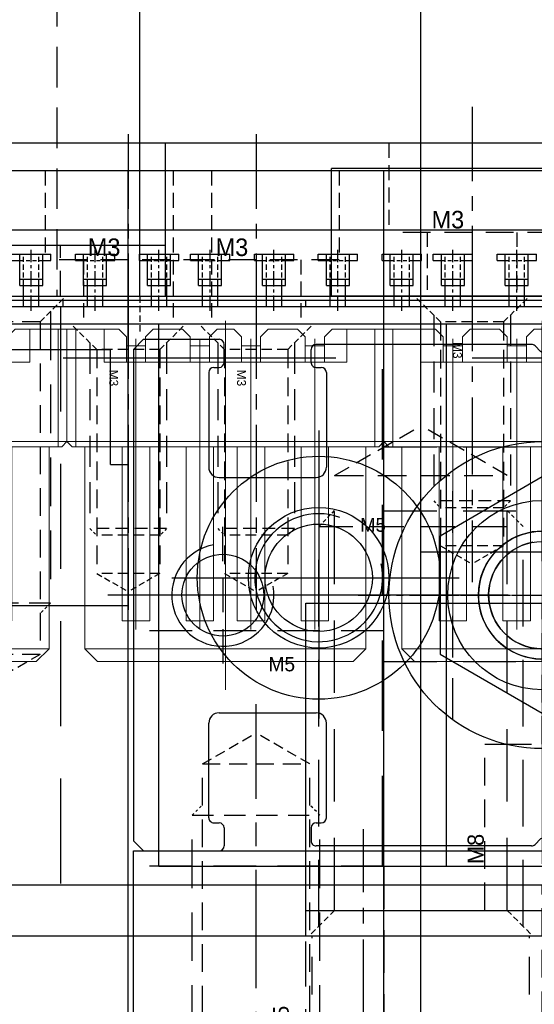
# Model space of a CAD drawing. Header units: millimetres. Extents: x -1657 to 8845, y -11980 to 3013.
# Tile 10 of 256: x 232 to 252, y -924 to -886. Entities that reach past the tile are written whole.
import ezdxf

# ---------------------------------------------------------------- set-up
doc = ezdxf.new("R2010")
doc.units = ezdxf.units.MM
doc.linetypes.add('CENTER', pattern=[2, 1.25, -0.25, 0.25, -0.25])
doc.linetypes.add('DASHED', pattern=[0.75, 0.5, -0.25])
for name, color, linetype in [('01', 6, 'Continuous'), ('图层1', 5, 'Continuous'), ('图层10', 192, 'Continuous'), ('图层14', 143, 'Continuous'), ('图层16', 81, 'Continuous'), ('图层17', 150, 'Continuous'), ('图层18', 224, 'Continuous'), ('图层19', 51, 'Continuous'), ('图层2', 2, 'Continuous'), ('图层3', 6, 'Continuous'), ('图层34', 132, 'Continuous'), ('图层37', 21, 'Continuous'), ('图层4', 241, 'Continuous'), ('图层48', 244, 'Continuous'), ('图层6', 151, 'Continuous'), ('图层7', 71, 'Continuous'), ('图层9', 32, 'Continuous'), ('导柱', 252, 'Continuous'), ('错位', 252, 'Continuous')]:
    doc.layers.add(name, color=color, linetype=linetype)

# ---------------------------------------------------------------- blocks, each defined once
blk = doc.blocks.new('90C6')
at = {"color": 1, "lineweight": 9, "ltscale": 0.03}
for p, q in [((-3.875, -13.445), (-3.875, 0.976)), ((-7.375, 0.266), (-7.375, -11.093)), ((-4.875, 0.266), (-4.875, -11.093)), ((-2.875, 0.266), (-2.875, -11.093)), ((-0.375, 0.266), (-0.375, -11.093))]:
    blk.add_line(p, q, dxfattribs=at)
at = {"color": 7, "linetype": 'Continuous', "lineweight": 15}
for p, q in [((-10.075, 0.65), (-9.725, 0.65)), ((-10.075, -3.75), (-10.075, 0.65)), ((-8.625, 0.65), (-9.725, 0.65)), ((-9.725, 0.65), (-9.725, -3.75)), ((-8.05, 0.65), (-8.625, 0.65)), ((-8.625, -0.65), (-8.625, 0.65)), ((-7.75, 0.35), (-8.05, 0.65)), ((-6.7, 0.65), (-7, 0.35)), ((-5.55, 0.65), (-6.7, 0.65)), ((-5.25, 0.35), (-5.55, 0.65)), ((-4.2, 0.65), (-4.5, 0.35)), ((-3.55, 0.65), (-4.2, 0.65)), ((-3.25, 0.35), (-3.55, 0.65)), ((-2.2, 0.65), (-2.5, 0.35)), ((-1.05, 0.65), (-2.2, 0.65)), ((-0.75, 0.35), (-1.05, 0.65)), ((0.3, 0.65), (0, 0.35)), ((0.875, 0.65), (0.3, 0.65)), ((0.875, -0.65), (0.875, 0.65)), ((1.975, 0.65), (0.875, 0.65)), ((1.975, 0.65), (2.325, 0.65)), ((1.975, -3.75), (1.975, 0.65)), ((2.325, 0.65), (2.325, -3.75)), ((-7.75, 0.35), (-7.75, -0.65)), ((-7.75, 0), (-7, 0)), ((-7, -0.65), (-7, 0.35)), ((-5.25, 0.35), (-5.25, -0.65)), ((-5.25, 0), (-4.5, 0)), ((-4.5, -0.65), (-4.5, 0.35)), ((-3.25, -0.65), (-3.25, 0.35)), ((-2.5, 0), (-3.25, 0)), ((-2.5, 0.35), (-2.5, -0.65)), ((-0.75, -0.65), (-0.75, 0.35)), ((0, 0), (-0.75, 0)), ((0, 0.35), (0, -0.65)), ((-8.625, -0.65), (0.875, -0.65)), ((-10.075, -3.75), (-9.875, -3.95)), ((-10.075, -3.75), (-9.725, -3.75)), ((-9.725, -3.75), (-9.725, -3.95)), ((-9.725, -3.75), (1.975, -3.75)), ((1.975, -3.75), (1.975, -3.95)), ((1.975, -3.75), (2.325, -3.75)), ((2.325, -3.75), (2.125, -3.95)), ((-9.725, -3.95), (-9.875, -3.95)), ((1.975, -3.95), (-9.725, -3.95)), ((-9.375, -11.85), (-9.375, -3.95)), ((-7.915, -3.95), (-7.915, -10.75)), ((-6.835, -10.75), (-6.835, -3.95)), ((-5.415, -3.95), (-5.415, -10.75)), ((-4.335, -10.75), (-4.335, -3.95)), ((-3.415, -10.75), (-3.415, -3.95)), ((-2.335, -3.95), (-2.335, -10.75)), ((-0.915, -10.75), (-0.915, -3.95)), ((0.165, -3.95), (0.165, -10.75)), ((1.625, -11.85), (1.625, -3.95)), ((2.125, -3.95), (1.975, -3.95)), ((-6.835, -10.75), (-7.915, -10.75)), ((-4.335, -10.75), (-5.415, -10.75)), ((-2.335, -10.75), (-3.415, -10.75)), ((0.165, -10.75), (-0.915, -10.75)), ((-8.875, -12.35), (-9.375, -11.85)), ((-9.375, -11.85), (1.625, -11.85)), ((1.125, -12.35), (1.625, -11.85)), ((1.125, -12.35), (-8.875, -12.35))]:
    blk.add_line(p, q, dxfattribs=at)
blk = doc.blocks.new('3F')
at = {"color": 4, "linetype": 'DASHED', "ltscale": 0.471405}
for p, q in [((1, 1.237), (0, 2.237)), ((1, -1.237), (0, -2.237))]:
    blk.add_line(p, q, dxfattribs=at)
at = {"color": 4, "linetype": 'DASHED', "ltscale": 2.420833}
for p, q in [((0.738, 1.5), (8, 1.5)), ((0.738, -1.5), (8, -1.5))]:
    blk.add_line(p, q, dxfattribs=at)
at = {"color": 4, "linetype": 'DASHED', "ltscale": 1.458333}
for p, q in [((1, 1.237), (9.75, 1.237)), ((1, -1.237), (9.75, -1.237))]:
    blk.add_line(p, q, dxfattribs=at)
at = {"color": 4, "linetype": 'DASHED', "ltscale": 0.825}
for p, q in [((1, 1.237), (1, -1.237)), ((8.262, 1.237), (8.262, -1.237)), ((9.75, 1.237), (9.75, -1.237))]:
    blk.add_line(p, q, dxfattribs=at)
at = {"color": 4, "linetype": 'DASHED', "ltscale": 0.123744}
for p, q in [((8, 1.5), (8.262, 1.237)), ((8, -1.5), (8.262, -1.237))]:
    blk.add_line(p, q, dxfattribs=at)
at = {"color": 4, "linetype": 'DASHED'}
blk.add_line((8, 1.5), (8, -1.5), dxfattribs=at)
at = {"color": 4, "linetype": 'DASHED', "ltscale": 0.476314}
for p in [(9.75, 1.237), (9.75, -1.237)]:
    blk.add_line(p, (10.464, 0), dxfattribs=at)
at = {"color": 1, "linetype": 'CENTER', "ltscale": 2.408031}
blk.add_line((-0.867, 0), (11.173, 0), dxfattribs=at)
at = {"linetype": 'DASHED'}
blk.add_text('M3', height=0.3465, dxfattribs=at).set_placement((1.789, -0.745))
blk = doc.blocks.new('D46D')
at = {"layer": '图层4', "color": 1, "linetype": 'CENTER', "ltscale": 2.329099}
blk.add_line((0, 0), (0, -9.027), dxfattribs=at)
at = {"layer": '图层4', "color": 4, "linetype": 'DASHED', "ltscale": 1.166667}
for p, q in [((-3.25, -1.411), (-3.25, -4.911)), ((3.25, -1.411), (3.25, -4.911))]:
    blk.add_line(p, q, dxfattribs=at)
at = {"layer": '图层4', "color": 4, "linetype": 'DASHED', "ltscale": 2.166667}
blk.add_line((3.25, -4.911), (-3.25, -4.911), dxfattribs=at)
at = {"layer": '图层4', "color": 4, "linetype": 'DASHED', "ltscale": 1.125}
for p, q in [((-1.75, -4.911), (-1.75, -7.411)), ((1.75, -4.911), (1.75, -7.411))]:
    blk.add_line(p, q, dxfattribs=at)
at = {"layer": '图层4', "linetype": 'DASHED', "ltscale": 3}
blk.add_text('M3', height=0.6863, dxfattribs=at).set_placement((-1.582, -4.757))
blk = doc.blocks.new('5F')
at = {"color": 4, "linetype": 'DASHED', "ltscale": 0.471405}
for p, q in [((1, 2.1), (0, 3.1)), ((1, -2.1), (0, -3.1))]:
    blk.add_line(p, q, dxfattribs=at)
at = {"color": 4, "linetype": 'DASHED', "ltscale": 3.8}
for p, q in [((0.6, 2.5), (12, 2.5)), ((0.6, -2.5), (12, -2.5))]:
    blk.add_line(p, q, dxfattribs=at)
at = {"color": 4, "linetype": 'DASHED', "ltscale": 0.188562}
for p, q in [((12, 2.5), (12.4, 2.1)), ((12, -2.5), (12.4, -2.1))]:
    blk.add_line(p, q, dxfattribs=at)
at = {"color": 4, "linetype": 'DASHED', "ltscale": 1.666667}
blk.add_line((12, 2.5), (12, -2.5), dxfattribs=at)
at = {"color": 4, "linetype": 'DASHED', "ltscale": 1.4}
for p, q in [((1, 2.1), (1, -2.1)), ((14, 2.1), (14, -2.1))]:
    blk.add_line(p, q, dxfattribs=at)
at = {"color": 4, "linetype": 'DASHED', "ltscale": 2.166667}
for p, q in [((1, 2.1), (14, 2.1)), ((1, -2.1), (14, -2.1))]:
    blk.add_line(p, q, dxfattribs=at)
at = {"color": 4, "linetype": 'DASHED', "ltscale": 0.80829}
for p in [(14, 2.1), (14, -2.1)]:
    blk.add_line(p, (15.212, 0), dxfattribs=at)
at = {"color": 1, "linetype": 'CENTER', "ltscale": 3.699214}
blk.add_line((-2.156, 0), (16.34, 0), dxfattribs=at)
blk.add_text('M5', height=0.6063).set_placement((3.422, -1.275))
blk = doc.blocks.new('5C')
at = {"color": 1, "linetype": 'CENTER'}
for p, q in [((0, 4.5), (0, -4.5)), ((-4.5, 0), (4.5, 0))]:
    blk.add_line(p, q, dxfattribs=at)
blk.add_circle((0, 0), 2.1)
at = {"color": 2, "linetype": 'Continuous'}
blk.add_arc((0, 0), 2.5, 70.7735, 12.493, dxfattribs=at)
blk.add_text('M5', height=0.54).set_placement((1.623, 1.797))
blk = doc.blocks.new('D683')
at = {"layer": '错位'}
for p, q in [((-9.1, -11.117), (-9.1, 4.55)), ((-19.1, 3.15), (-18.7, 3.55)), ((-18.7, 3.55), (0.5, 3.55)), ((0.5, 3.55), (0.9, 3.15)), ((-19.1, 3.15), (-19.1, 0.2)), ((0.9, 3.15), (0.9, 0.2)), ((-18, 0.4), (-18, 0.2)), ((-17.8, 0.6), (-14.1, 0.6)), ((-0.4, 0.6), (-4.1, 0.6)), ((-0.2, 0.4), (-0.2, 0.2)), ((-18.2, 0), (-18.9, 0)), ((-13.7, 0.2), (-13.7, -3.6)), ((-10.433, 0.05), (-11.767, 0.05)), ((-9.767, 0.05), (-8.433, 0.05)), ((-7.767, 0.05), (-6.433, 0.05)), ((-4.5, 0.2), (-4.5, -3.6)), ((0, 0), (0.7, 0)), ((-18.2, -3.4), (-18.7, -3.4)), ((0, -3.4), (0.5, -3.4)), ((-18.9, -12.026), (-18.9, -3.6)), ((-18, -3.6), (-18, -3.8)), ((-0.2, -3.6), (-0.2, -3.8)), ((0.7, -12.026), (0.7, -3.6)), ((-17.8, -4), (-14.1, -4)), ((-0.4, -4), (-4.1, -4)), ((-9.1, -13.117), (-9.1, -11.783)), ((-18.629, -12.379), (-18.841, -12.167)), ((0.429, -12.379), (0.641, -12.167)), ((-10.433, -12.45), (-19.6, -12.45)), ((-18.629, -12.521), (-18.841, -12.733)), ((-9.767, -12.45), (-8.433, -12.45)), ((-7.767, -12.45), (1.4, -12.45)), ((0.429, -12.521), (0.641, -12.733)), ((-18.9, -12.874), (-18.9, -21.3)), ((0.7, -12.874), (0.7, -21.3)), ((-9.1, -13.783), (-9.1, -29.45)), ((-18, -21.3), (-18, -21.1)), ((-17.8, -20.9), (-14.1, -20.9)), ((-0.4, -20.9), (-4.1, -20.9)), ((-0.2, -21.3), (-0.2, -21.1)), ((-18.2, -21.5), (-18.7, -21.5)), ((-13.7, -25.1), (-13.7, -21.3)), ((-4.5, -25.1), (-4.5, -21.3)), ((0, -21.5), (0.5, -21.5)), ((-18.2, -24.9), (-18.9, -24.9)), ((-10.433, -24.95), (-11.767, -24.95)), ((-9.767, -24.95), (-8.433, -24.95)), ((-7.767, -24.95), (-6.433, -24.95)), ((0, -24.9), (0.7, -24.9)), ((-19.1, -28.05), (-19.1, -25.1)), ((-18, -25.3), (-18, -25.1)), ((-0.2, -25.3), (-0.2, -25.1)), ((0.9, -28.05), (0.9, -25.1)), ((-17.8, -25.5), (-14.1, -25.5)), ((-0.4, -25.5), (-4.1, -25.5)), ((-18.7, -28.45), (-19.1, -28.05)), ((0.9, -28.05), (0.5, -28.45)), ((-18.7, -28.45), (0.5, -28.45))]:
    blk.add_line(p, q, dxfattribs=at)
blk.add_lwpolyline([(-11.409, -16.45), (-6.791, -16.45), (-4.481, -12.45), (-6.791, -8.45), (-11.409, -8.45), (-13.719, -12.45)], close=True, dxfattribs=at)
for centre, radius in [((-9.1, 0.05), 1.6), ((-9.1, -12.45), 3.7), ((-9.1, -12.45), 2.5), ((-9.1, -24.95), 1.6)]:
    blk.add_circle(centre, radius, dxfattribs=at)
for centre, radius, start, end in [((-9.1, 0.05), 2, 190, 100), ((-17.8, 0.4), 0.2, 90, 180), ((-14.1, 0.2), 0.4, 0, 90), ((-4.1, 0.2), 0.4, 90, 180), ((-0.4, 0.4), 0.2, 0, 90), ((-18.9, 0.2), 0.2, 180, 270), ((-18.2, 0.2), 0.2, 270, 0), ((0, 0.2), 0.2, 180, 270), ((0.7, 0.2), 0.2, 270, 0), ((-18.7, -3.6), 0.2, 90, 180), ((-18.2, -3.6), 0.2, 0, 90), ((0, -3.6), 0.2, 90, 180), ((0.5, -3.6), 0.2, 0, 90), ((-17.8, -3.8), 0.2, 180, 270), ((-14.1, -3.6), 0.4, 270, 0), ((-4.1, -3.6), 0.4, 180, 270), ((-0.4, -3.8), 0.2, 270, 0), ((-9.1, -12.45), 2.1, 190, 100), ((-18.7, -12.026), 0.2, 180, 225), ((0.5, -12.026), 0.2, 315, 0), ((-18.7, -12.45), 0.1, 315, 45), ((0.5, -12.45), 0.1, 135, 225), ((-18.7, -12.874), 0.2, 135, 180), ((0.5, -12.874), 0.2, 0, 45), ((-17.8, -21.1), 0.2, 90, 180), ((-14.1, -21.3), 0.4, 0, 90), ((-4.1, -21.3), 0.4, 90, 180), ((-0.4, -21.1), 0.2, 0, 90), ((-18.7, -21.3), 0.2, 180, 270), ((-18.2, -21.3), 0.2, 270, 0), ((0, -21.3), 0.2, 180, 270), ((0.5, -21.3), 0.2, 270, 0), ((-9.1, -24.95), 2, 190, 100), ((-18.9, -25.1), 0.2, 90, 180), ((-18.2, -25.1), 0.2, 0, 90), ((0, -25.1), 0.2, 90, 180), ((0.7, -25.1), 0.2, 0, 90), ((-17.8, -25.3), 0.2, 180, 270), ((-14.1, -25.1), 0.4, 270, 0), ((-4.1, -25.1), 0.4, 180, 270), ((-0.4, -25.3), 0.2, 270, 0)]:
    blk.add_arc(centre, radius, start, end, dxfattribs=at)
blk = doc.blocks.new('DB14')
at = {"layer": '图层9', "color": 1, "linetype": 'CENTER', "ltscale": 2.329099}
blk.add_line((-3.25, 4.911), (-3.25, -4.116), dxfattribs=at)
at = {"layer": '图层9', "color": 4, "linetype": 'DASHED', "ltscale": 1.166667}
for p, q in [((-6.5, 3.5), (-6.5, 0)), ((0, 3.5), (0, 0))]:
    blk.add_line(p, q, dxfattribs=at)
at = {"layer": '图层9', "color": 4, "linetype": 'DASHED', "ltscale": 2.166667}
blk.add_line((0, 0), (-6.5, 0), dxfattribs=at)
at = {"layer": '图层9', "color": 4, "linetype": 'DASHED', "ltscale": 1.125}
for p, q in [((-5, 0), (-5, -2.5)), ((-1.5, 0), (-1.5, -2.5))]:
    blk.add_line(p, q, dxfattribs=at)
at = {"layer": '图层9', "linetype": 'DASHED', "ltscale": 3}
blk.add_text('M3', height=0.6863, dxfattribs=at).set_placement((-4.832, 0.154))
blk = doc.blocks.new('5A')
at = {"color": 1, "linetype": 'CENTER'}
for p, q in [((0, 5.75), (0, -5.75)), ((-5.75, 0), (5.75, 0))]:
    blk.add_line(p, q, dxfattribs=at)
for radius in [4.75, 2.75]:
    blk.add_circle((0, 0), radius)
blk.add_text('M5', height=0.56).set_placement((-1.965, -3.658))
blk = doc.blocks.new('10DF8')
at = {"layer": '图层17', "color": 1, "linetype": 'CENTER', "ltscale": 2.329099}
blk.add_line((-3.25, 4.911), (-3.25, -4.116), dxfattribs=at)
at = {"layer": '图层17', "color": 4, "linetype": 'DASHED', "ltscale": 1.166667}
for p, q in [((-6.5, 3.5), (-6.5, 0)), ((0, 3.5), (0, 0))]:
    blk.add_line(p, q, dxfattribs=at)
at = {"layer": '图层17', "color": 4, "linetype": 'DASHED', "ltscale": 2.166667}
blk.add_line((0, 0), (-6.5, 0), dxfattribs=at)
at = {"layer": '图层17', "color": 4, "linetype": 'DASHED', "ltscale": 1.125}
for p, q in [((-5, 0), (-5, -2.5)), ((-1.5, 0), (-1.5, -2.5))]:
    blk.add_line(p, q, dxfattribs=at)
at = {"layer": '图层17', "linetype": 'DASHED', "ltscale": 3}
blk.add_text('M3', height=0.6863, dxfattribs=at).set_placement((-4.832, 0.154))
blk = doc.blocks.new('10EA9')
at = {"layer": '导柱', "ltscale": 4}
for p, q in [((-5, 3.5), (0, 3.5)), ((-5, -19.5), (-5, 3.5)), ((0, -19.5), (0, 3.5)), ((-15, 0), (-5, 0)), ((-15, -16), (-15, 0)), ((0, 0), (93.5, 0))]:
    blk.add_line(p, q, dxfattribs=at)
blk = doc.blocks.new('8F')
at = {"color": 4, "linetype": 'DASHED', "ltscale": 0.471405}
for p, q in [((1, 3.375), (0, 4.375)), ((1, -3.375), (0, -4.375))]:
    blk.add_line(p, q, dxfattribs=at)
at = {"color": 4, "linetype": 'DASHED', "ltscale": 5.208333}
for p, q in [((0.375, 4), (16, 4)), ((0.375, -4), (16, -4))]:
    blk.add_line(p, q, dxfattribs=at)
at = {"color": 4, "linetype": 'DASHED', "ltscale": 0.294628}
for p, q in [((16, 4), (16.625, 3.375)), ((16, -4), (16.625, -3.375))]:
    blk.add_line(p, q, dxfattribs=at)
at = {"color": 4, "linetype": 'DASHED', "ltscale": 2.666667}
blk.add_line((16, 4), (16, -4), dxfattribs=at)
at = {"color": 4, "linetype": 'DASHED', "ltscale": 2.25}
for p, q in [((1, 3.375), (1, -3.375)), ((18, 3.375), (18, -3.375))]:
    blk.add_line(p, q, dxfattribs=at)
at = {"color": 4, "linetype": 'DASHED', "ltscale": 5.666667}
for p, q in [((1, 3.375), (18, 3.375)), ((1, -3.375), (18, -3.375))]:
    blk.add_line(p, q, dxfattribs=at)
at = {"color": 4, "linetype": 'DASHED', "ltscale": 1.299038}
for p in [(18, 3.375), (18, -3.375)]:
    blk.add_line(p, (19.949, 0), dxfattribs=at)
at = {"color": 1, "linetype": 'CENTER', "ltscale": 4.620811}
blk.add_line((-2.156, 0), (20.948, 0), dxfattribs=at)
blk.add_text('M8', height=0.635).set_placement((2.81, -2.459))
blk = doc.blocks.new('114C7')
at = {"layer": '图层19', "color": 1, "linetype": 'CENTER', "ltscale": 4.971162}
blk.add_line((7, -10.692), (7, 7.323), dxfattribs=at)
at = {"layer": '图层19', "color": 4, "linetype": 'DASHED', "ltscale": 2.944444}
for p, q in [((2.75, 0), (2.75, 4.5)), ((11.25, 0), (11.25, 4.5))]:
    blk.add_line(p, q, dxfattribs=at)
at = {"layer": '图层19', "color": 4, "linetype": 'DASHED', "ltscale": 4.666667}
blk.add_line((0, 0), (14, 0), dxfattribs=at)
at = {"layer": '图层19', "color": 4, "linetype": 'DASHED', "ltscale": 2.833333}
for p, q in [((0, -8.5), (0, 0)), ((14, -8.5), (14, 0))]:
    blk.add_line(p, q, dxfattribs=at)
at = {"layer": '图层19', "ltscale": 5}
blk.add_text('M8', height=1.4234, rotation=180, dxfattribs=at).set_placement((11.345, -2.502))
blk = doc.blocks.new('12606')
at = {"layer": '图层19', "color": 1, "linetype": 'CENTER', "ltscale": 3.728372}
blk.add_line((-3.25, -7.894), (-3.25, 10.61), dxfattribs=at)
at = {"layer": '图层19', "color": 4, "linetype": 'DASHED', "ltscale": 2.166667}
for p, q in [((-6.5, 0), (-6.5, 8.5)), ((0, 0), (0, 8.5)), ((-8.75, -6.5), (-8.75, 0)), ((2.25, -6.5), (2.25, 0))]:
    blk.add_line(p, q, dxfattribs=at)
at = {"layer": '图层19', "color": 4, "linetype": 'DASHED', "ltscale": 3.666667}
blk.add_line((-8.75, 0), (2.25, 0), dxfattribs=at)
at = {"layer": '图层19', "ltscale": 4}
blk.add_text('M6', height=1.0943, rotation=90, dxfattribs=at).set_placement((0.029, -2.345))
blk = doc.blocks.new('12704')
at = {"layer": '图层18', "color": 1, "linetype": 'CENTER', "ltscale": 3.728372}
blk.add_line((5.5, -7.894), (5.5, 7.61), dxfattribs=at)
at = {"layer": '图层18', "color": 4, "linetype": 'DASHED', "ltscale": 2.166667}
for p, q in [((2.25, 0), (2.25, 5.5)), ((8.75, 0), (8.75, 5.5)), ((0, -6.5), (0, 0)), ((11, -6.5), (11, 0))]:
    blk.add_line(p, q, dxfattribs=at)
at = {"layer": '图层18', "color": 4, "linetype": 'DASHED', "ltscale": 3.666667}
blk.add_line((0, 0), (11, 0), dxfattribs=at)
at = {"layer": '图层18', "ltscale": 4}
blk.add_text('M6', height=1.0943, rotation=90, dxfattribs=at).set_placement((8.779, -2.345))
blk = doc.blocks.new('10B61')
at = {"layer": '01', "ltscale": 0.625}
for p, q in [((-7, -0.25), (-7, 0)), ((-7, 0), (-5.46, 0)), ((-6.68, -1.225), (-6.68, 0)), ((-5.78, -1.225), (-5.78, 0)), ((-5.46, -0.25), (-5.46, 0)), ((-4.5, 0), (-2.96, 0)), ((-4.5, -0.25), (-4.5, 0)), ((-4.18, -1.225), (-4.18, 0)), ((-3.28, -1.225), (-3.28, 0)), ((-2.96, -0.25), (-2.96, 0)), ((-2.5, -0.25), (-2.5, 0)), ((-2.5, 0), (-0.96, 0)), ((-2.18, -1.225), (-2.18, 0)), ((-1.28, -1.225), (-1.28, 0)), ((-0.96, -0.25), (-0.96, 0)), ((0, 0), (1.54, 0)), ((0, -0.25), (0, 0)), ((0.32, -1.225), (0.32, 0)), ((1.22, -1.225), (1.22, 0)), ((1.54, -0.25), (1.54, 0)), ((-7, -0.25), (-6.68, -0.25)), ((-5.78, -0.25), (-5.46, -0.25)), ((-4.5, -0.25), (-4.18, -0.25)), ((-3.28, -0.25), (-2.96, -0.25)), ((-2.5, -0.25), (-2.18, -0.25)), ((-1.28, -0.25), (-0.96, -0.25)), ((0, -0.25), (0.32, -0.25)), ((1.22, -0.25), (1.54, -0.25)), ((-6.68, -0.975), (-5.78, -0.975)), ((-4.18, -0.975), (-3.28, -0.975)), ((-2.18, -0.975), (-1.28, -0.975)), ((0.32, -0.975), (1.22, -0.975)), ((-6.68, -1.225), (-5.78, -1.225)), ((-6.53, -2.05), (-6.53, -1.225)), ((-5.93, -2.05), (-5.93, -1.225)), ((-4.18, -1.225), (-3.28, -1.225)), ((-4.03, -2.05), (-4.03, -1.225)), ((-3.43, -2.05), (-3.43, -1.225)), ((-2.18, -1.225), (-1.28, -1.225)), ((-2.03, -2.05), (-2.03, -1.225)), ((-1.43, -2.05), (-1.43, -1.225)), ((0.32, -1.225), (1.22, -1.225)), ((0.47, -2.05), (0.47, -1.225)), ((1.07, -2.05), (1.07, -1.225)), ((-7.48, -1.8), (2.02, -1.8)), ((-7.48, -2.05), (-7.48, -1.8)), ((2.02, -2.05), (2.02, -1.8)), ((-7.48, -2.05), (2.02, -2.05))]:
    blk.add_line(p, q, dxfattribs=at)
at = {"layer": '01', "color": 4, "linetype": 'DASHED', "ltscale": 0.408298}
for p, q in [((-6.53, -1.225), (-6.53, 0)), ((-5.93, -1.225), (-5.93, 0)), ((-4.03, -1.225), (-4.03, 0)), ((-3.43, -1.225), (-3.43, 0)), ((-2.03, -1.225), (-2.03, 0)), ((-1.43, -1.225), (-1.43, 0)), ((0.47, -1.225), (0.47, 0)), ((1.07, -1.225), (1.07, 0))]:
    blk.add_line(p, q, dxfattribs=at)
at = {"layer": '01', "color": 1, "linetype": 'CENTER', "ltscale": 0.4756}
for p, q in [((-6.233, -2.214), (-6.233, 0.164)), ((-3.733, -2.214), (-3.733, 0.164)), ((-1.733, -2.214), (-1.733, 0.164)), ((0.767, -2.214), (0.767, 0.164))]:
    blk.add_line(p, q, dxfattribs=at)
at = {"layer": '01', "color": 4, "linetype": 'DASHED', "ltscale": 0.3}
for p, q in [((-6.68, -0.25), (-5.78, -0.25)), ((-4.18, -0.25), (-3.28, -0.25)), ((-2.18, -0.25), (-1.28, -0.25)), ((0.32, -0.25), (1.22, -0.25))]:
    blk.add_line(p, q, dxfattribs=at)
blk = doc.blocks.new('12989')
at = {"layer": '01', "ltscale": 0.625}
for p, q in [((6.73, 2.05), (8.27, 2.05)), ((7.05, 0.825), (7.05, 2.05)), ((7.95, 0.825), (7.95, 2.05)), ((8.27, 1.8), (8.27, 2.05)), ((6.73, 1.8), (7.05, 1.8)), ((7.95, 1.8), (8.27, 1.8)), ((7.05, 1.075), (7.95, 1.075)), ((7.05, 0.825), (7.95, 0.825)), ((7.2, 0), (7.2, 0.825)), ((7.8, 0), (7.8, 0.825)), ((-0.75, 0.25), (8.75, 0.25)), ((-0.75, 0), (8.75, 0)), ((8.75, 0), (8.75, 0.25))]:
    blk.add_line(p, q, dxfattribs=at)
at = {"layer": '01', "color": 4, "linetype": 'DASHED', "ltscale": 0.408298}
for p, q in [((7.2, 0.825), (7.2, 2.05)), ((7.8, 0.825), (7.8, 2.05))]:
    blk.add_line(p, q, dxfattribs=at)
at = {"layer": '01', "color": 1, "linetype": 'CENTER', "ltscale": 0.4756}
blk.add_line((7.497, -0.164), (7.497, 2.214), dxfattribs=at)
at = {"layer": '01', "color": 4, "linetype": 'DASHED', "ltscale": 0.3}
blk.add_line((7.05, 1.8), (7.95, 1.8), dxfattribs=at)
at = {"layer": '01', "ltscale": 0.625}
for p in [(16.23, 2.05), (25.73, 2.05)]:
    blk.add_blockref('10B61', p, dxfattribs=at)
blk = doc.blocks.new('13299')
at = {"layer": '图层48', "color": 1, "linetype": 'CENTER', "ltscale": 3.238837}
blk.add_line((2.75, 6.762), (2.75, -16.107), dxfattribs=at)
at = {"layer": '图层48', "color": 4, "linetype": 'DASHED', "ltscale": 3.166667}
for p, q in [((-2, 5.5), (-2, 0)), ((7.5, 5.5), (7.5, 0)), ((7.5, 0), (-2, 0)), ((0, 0), (0, -14.5)), ((5.5, 0), (5.5, -14.5))]:
    blk.add_line(p, q, dxfattribs=at)
at = {"layer": '图层48', "ltscale": 3}
blk.add_text('M5', height=0.93, dxfattribs=at).set_placement((0.539, 1.25))

msp = doc.modelspace()

# ---------------------------------------------------------------- linework, layer by layer
at = {"layer": '图层1'}
for p in [(46.5098, -897.4622), (246.5098, -928.6622)]:
    msp.add_line(p, (246.5098, -897.4622), dxfattribs=at)
at = {"layer": '图层1', "color": 4, "linetype": 'DASHED', "ltscale": 66.666667}
for p, q in [((46.5098, -902.2622), (246.5098, -902.2622)), ((46.5098, -904.7622), (246.5098, -904.7622)), ((46.5098, -910.6622), (246.5098, -910.6622))]:
    msp.add_line(p, q, dxfattribs=at)
at = {"layer": '图层10', "ltscale": 1.625}
for p, q in [((156.5098, -898.4622), (235.8098, -898.4622)), ((235.8098, -902.9622), (235.8098, -898.4622)), ((235.8098, -902.9622), (236.5098, -902.9622)), ((236.5098, -908.4622), (236.5098, -902.9622)), ((156.5098, -908.4622), (236.5098, -908.4622))]:
    msp.add_line(p, q, dxfattribs=at)
at = {"layer": '图层14', "ltscale": 0.625}
for p, q in [((137.9598, -896.3822), (347.4598, -896.3822)), ((137.9598, -896.7822), (265.9598, -896.7822)), ((137.9598, -921.3822), (347.4598, -921.3822))]:
    msp.add_line(p, q, dxfattribs=at)
at = {"layer": '图层14', "color": 4, "linetype": 'DASHED', "ltscale": 0.5}
msp.add_line((236.9598, -896.3822), (236.9598, -897.8822), dxfattribs=at)
at = {"layer": '图层14', "color": 4, "linetype": 'DASHED', "ltscale": 4}
msp.add_line((247.9598, -908.3822), (247.9598, -896.3822), dxfattribs=at)
at = {"layer": '图层14', "color": 4, "linetype": 'DASHED', "ltscale": 8.2}
msp.add_line((233.8598, -896.7822), (233.8598, -921.3822), dxfattribs=at)
at = {"layer": '图层14', "color": 4, "linetype": 'DASHED', "ltscale": 23}
msp.add_line((167.9598, -897.8822), (236.9598, -897.8822), dxfattribs=at)
at = {"layer": '图层14', "color": 4, "linetype": 'DASHED', "ltscale": 8.333333}
msp.add_line((243.4598, -908.3822), (268.4598, -908.3822), dxfattribs=at)
at = {"layer": '图层14', "color": 4, "linetype": 'DASHED', "ltscale": 4.333333}
msp.add_line((243.4598, -921.3822), (243.4598, -908.3822), dxfattribs=at)
at = {"layer": '图层16', "ltscale": 0.15}
for p, q in [((137.9598, -893.7822), (265.9598, -893.7822)), ((137.9598, -919.3822), (265.9598, -919.3822))]:
    msp.add_line(p, q, dxfattribs=at)
at = {"layer": '图层16', "color": 4, "linetype": 'DASHED', "ltscale": 21.333333}
for p, q in [((137.9598, -896.7822), (265.9598, -896.7822)), ((137.9598, -898.7822), (265.9598, -898.7822))]:
    msp.add_line(p, q, dxfattribs=at)
at = {"layer": '图层17', "ltscale": 0.45}
for p, q in [((237.9598, -890.3822), (337.9598, -890.3822)), ((237.9598, -896.3822), (237.9598, -890.3822)), ((237.9598, -896.3822), (337.9598, -896.3822))]:
    msp.add_line(p, q, dxfattribs=at)
at = {"layer": '图层18', "ltscale": 6.25}
for p, q in [((243.4598, -908.3822), (268.4598, -908.3822)), ((243.4598, -920.3822), (243.4598, -908.3822)), ((243.4598, -920.3822), (268.4598, -920.3822))]:
    msp.add_line(p, q, dxfattribs=at)
at = {"layer": '图层19', "ltscale": 6.25}
msp.add_line((137.9598, -919.3822), (337.9598, -919.3822), dxfattribs=at)
at = {"layer": '图层19', "color": 4, "linetype": 'DASHED', "ltscale": 66.666667}
msp.add_line((137.9598, -921.3822), (337.9598, -921.3822), dxfattribs=at)
at = {"layer": '图层2'}
for p, q in [((237.7098, -897.4622), (267.7098, -897.4622)), ((237.7098, -918.6622), (267.7098, -918.6622))]:
    msp.add_line(p, q, dxfattribs=at)
at = {"layer": '图层2', "ltscale": 0.75}
for p, q in [((237.7098, -918.6622), (237.7098, -897.4622)), ((248.9598, -918.6622), (248.9598, -897.4622))]:
    msp.add_line(p, q, dxfattribs=at)
at = {"layer": '图层2', "color": 4, "linetype": 'DASHED', "ltscale": 7.066667}
for p, q in [((246.4598, -918.6622), (246.4598, -897.4622)), ((246.5098, -918.6622), (246.5098, -897.4622))]:
    msp.add_line(p, q, dxfattribs=at)
at = {"layer": '图层2', "color": 4, "linetype": 'DASHED', "ltscale": 4.133333}
for p, q in [((246.5098, -902.2622), (258.9098, -902.2622)), ((246.5098, -904.7622), (258.9098, -904.7622)), ((246.5098, -910.6622), (258.9098, -910.6622))]:
    msp.add_line(p, q, dxfattribs=at)
at = {"layer": '图层3'}
for p, q in [((236.5098, -928.6622), (236.5098, -897.4622)), ((236.5098, -897.4622), (246.5098, -897.4622)), ((246.5098, -918.6622), (246.5098, -897.4622)), ((246.5098, -918.6622), (258.9098, -918.6622))]:
    msp.add_line(p, q, dxfattribs=at)
at = {"layer": '图层3', "color": 4, "linetype": 'DASHED', "ltscale": 3.333333}
for p, q in [((246.5098, -909.4622), (236.5098, -909.4622)), ((246.5098, -918.6622), (236.5098, -918.6622)), ((246.5098, -918.6622), (246.5098, -928.6622))]:
    msp.add_line(p, q, dxfattribs=at)
at = {"layer": '图层34', "ltscale": 10}
for q in [(247.9598, -796.3822), (263.9598, -919.3822)]:
    msp.add_line((247.9598, -919.3822), q, dxfattribs=at)
at = {"layer": '图层37', "ltscale": 0.45}
for p, q in [((157.9598, -890.3822), (237.9598, -890.3822)), ((237.9598, -896.3822), (237.9598, -890.3822)), ((157.9598, -894.3822), (237.9598, -894.3822)), ((157.9598, -896.3822), (237.9598, -896.3822))]:
    msp.add_line(p, q, dxfattribs=at)
at = {"layer": '图层37', "color": 4, "linetype": 'DASHED', "ltscale": 2}
msp.add_line((233.8598, -896.3822), (233.8598, -894.3822), dxfattribs=at)
at = {"layer": '图层4'}
for p, q in [((46.5098, -891.4622), (246.5098, -891.4622)), ((246.5098, -897.4622), (246.5098, -891.4622)), ((46.5098, -897.4622), (246.5098, -897.4622))]:
    msp.add_line(p, q, dxfattribs=at)
at = {"layer": '图层48', "ltscale": 2}
for p, q in [((236.9598, -896.3822), (236.9598, -876.3822)), ((224.9598, -896.3822), (236.9598, -896.3822))]:
    msp.add_line(p, q, dxfattribs=at)
at = {"layer": '图层48', "color": 4, "linetype": 'DASHED', "ltscale": 4}
msp.add_line((224.9598, -890.3822), (236.9598, -890.3822), dxfattribs=at)
at = {"layer": '图层6', "color": 4, "linetype": 'DASHED', "ltscale": 3.248931}
msp.add_line((249.2098, -912.9356), (249.2098, -903.1888), dxfattribs=at)
at = {"layer": '图层6', "color": 1, "linetype": 'CENTER'}
msp.add_line((245.5098, -908.0622), (259.9098, -908.0622), dxfattribs=at)
at = {"layer": '图层6', "ltscale": 0.75}
msp.add_circle((252.7098, -908.0622), 6, dxfattribs=at)
at = {"layer": '图层7', "color": 1, "linetype": 'CENTER', "ltscale": 2.4592}
msp.add_line((245.7098, -929.5102), (245.7098, -917.2142), dxfattribs=at)
at = {"layer": '图层7', "ltscale": 3}
for p, q in [((236.7098, -918.0622), (268.7098, -918.0622)), ((236.7098, -928.6622), (236.7098, -918.0622))]:
    msp.add_line(p, q, dxfattribs=at)
at = {"layer": '图层7', "color": 4, "linetype": 'DASHED', "ltscale": 3.533333}
for p, q in [((243.4598, -928.6622), (243.4598, -918.0622)), ((247.9598, -928.6622), (247.9598, -918.0622))]:
    msp.add_line(p, q, dxfattribs=at)
at = {"layer": '图层9', "ltscale": 1.625}
for p, q in [((236.5098, -891.4622), (268.9098, -891.4622)), ((236.5098, -897.4622), (236.5098, -891.4622)), ((236.5098, -897.4622), (268.9098, -897.4622))]:
    msp.add_line(p, q, dxfattribs=at)
at = {"layer": '图层9', "color": 4, "linetype": 'DASHED', "ltscale": 2}
msp.add_line((246.5098, -897.4622), (246.5098, -891.4622), dxfattribs=at)

# ---------------------------------------------------------------- block references
for p in [(231.7848, -898.3122), (244.1848, -898.3122), (256.5848, -898.3122)]:
    msp.add_blockref('90C6', p)
at = {"layer": '01', "ltscale": 0.45}
msp.add_blockref('12989', (225.2123, -896.7822), dxfattribs=at)
at = {"layer": '图层1', "rotation": 270}
msp.add_blockref('3F', (236.5098, -897.4622), dxfattribs=at)
at = {"layer": '图层14', "ltscale": 2, "rotation": 270}
msp.add_blockref('5F', (230.9598, -896.3822), dxfattribs=at)
at = {"layer": '图层14'}
for name, p, rotation in [('3F', (249.9598, -896.3822), 270), ('8F', (247.9598, -921.3822), 90)]:
    msp.add_blockref(name, p, dxfattribs=dict(at, rotation=rotation))
at = {"layer": '图层14', "ltscale": 0.15}
msp.add_blockref('5C', (243.9598, -907.3822), dxfattribs=at)
at = {"layer": '图层16', "ltscale": 0.15}
msp.add_blockref('5A', (243.9598, -907.3822), dxfattribs=at)
at = {"layer": '图层17', "ltscale": 0.5}
msp.add_blockref('10DF8', (253.2098, -893.8822), dxfattribs=at)
at = {"layer": '图层18', "ltscale": 4}
msp.add_blockref('12704', (250.4598, -913.8822), dxfattribs=at)
at = {"layer": '图层19', "ltscale": 4}
msp.add_blockref('12606', (259.2098, -927.8822), dxfattribs=at)
at = {"layer": '图层19'}
msp.add_blockref('114C7', (240.9598, -925.8822), dxfattribs=at)
at = {"layer": '图层3', "ltscale": 1.625, "rotation": 270}
msp.add_blockref('3F', (241.5098, -897.4622), dxfattribs=at)
at = {"layer": '图层3', "ltscale": 0.75, "rotation": 90}
msp.add_blockref('5F', (241.5098, -928.6622), dxfattribs=at)
at = {"layer": '图层4'}
msp.add_blockref('D46D', (236.5098, -890.0509), dxfattribs=at)
at = {"layer": '图层48', "ltscale": 2}
msp.add_blockref('13299', (228.2098, -881.8822), dxfattribs=at)
at = {"layer": '图层6', "ltscale": 0.75}
msp.add_blockref('5C', (252.7098, -908.0622), dxfattribs=at)
at = {"layer": '图层9', "ltscale": 1.625}
msp.add_blockref('DB14', (244.7598, -894.9622), dxfattribs=at)
at = {"layer": '导柱', "ltscale": 5.75, "rotation": 90}
msp.add_blockref('10EA9', (247.9598, -891.3822), dxfattribs=at)
at = {"layer": '错位', "ltscale": 0.75, "rotation": 270}
msp.add_blockref('D683', (265.1598, -917.1622), dxfattribs=at)

doc.saveas('drawing.dxf')
